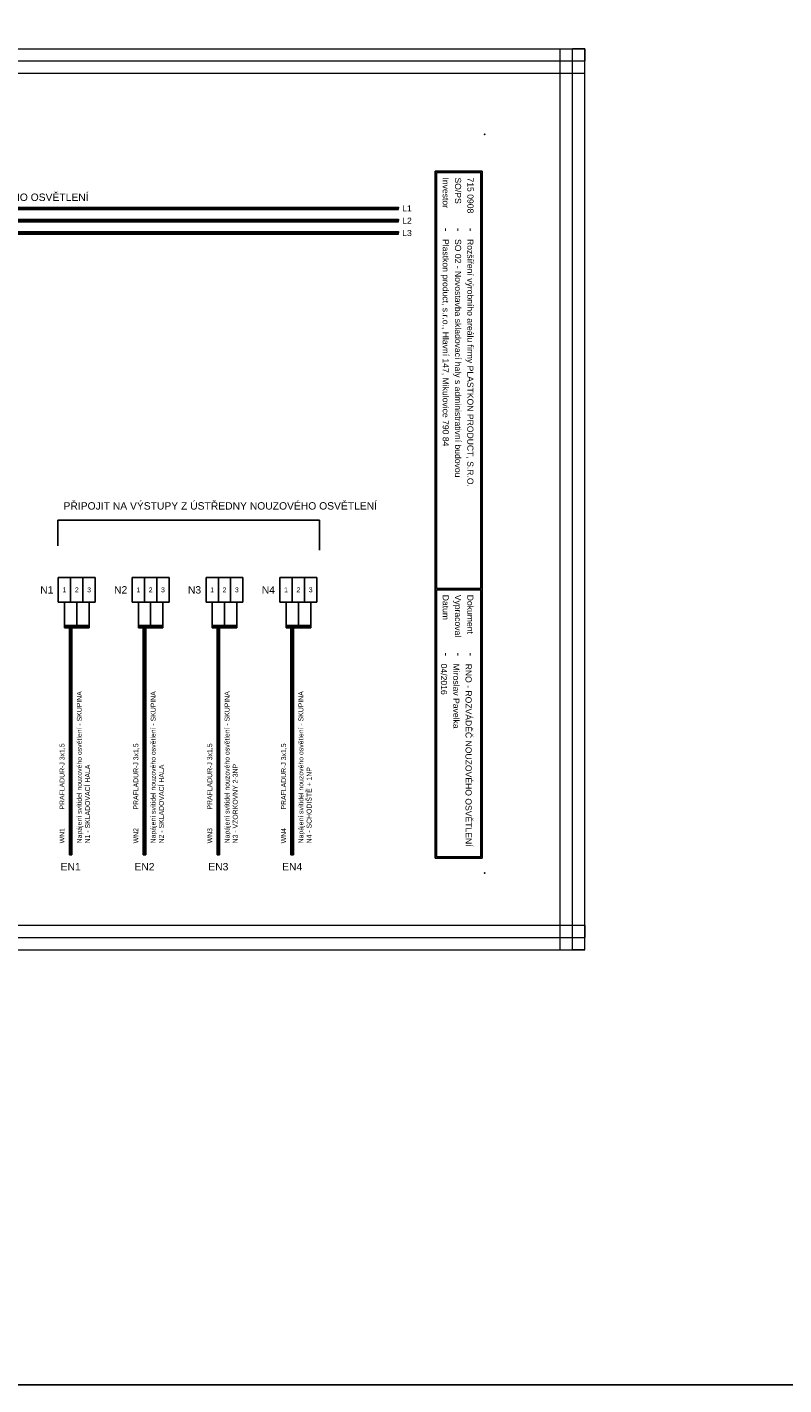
# Model space of a CAD drawing. Extents: x -74 to 2493, y 2827 to 3927.
# Tile 5 of 13: x 744 to 1052, y 2827 to 3379. Entities that reach past the tile are written whole.
import ezdxf
from ezdxf.enums import TextEntityAlignment as Align

# ---------------------------------------------------------------- set-up
doc = ezdxf.new("R2010")
doc.units = 0
doc.header["$MEASUREMENT"] = 0
doc.layers.get('0').update_dxf_attribs({"linetype": 'CONTINUOUS'})
for name, color, linetype in [('1-KRESBA', 7, 'CONTINUOUS'), ('__Bílá', 7, 'CONTINUOUS'), ('__Oranžová', 30, 'CONTINUOUS'), ('__Rudá 010', 10, 'CONTINUOUS'), ('__Vínová 220', 220, 'CONTINUOUS'), ('__Zelená', 3, 'CONTINUOUS'), ('__Černá 250', 250, 'CONTINUOUS')]:
    doc.layers.add(name, color=color, linetype=linetype)
doc.styles.add('Arial', font='arial.ttf')
doc.styles.add('GENERATED_STYLE_1', font='arial.ttf')

# ---------------------------------------------------------------- blocks, each defined once
blk = doc.blocks.new('BLK_Razítko_malé_pro_rozváděče')
at = {"layer": '__Bílá'}
for p, q in [((15, -1), (15, -20)), ((15, -1), (294, -1)), ((15.5, -1.5), (15.5, -19.5)), ((15.5, -1.5), (184.5, -1.5)), ((184.5, -1.5), (184.5, -19.5)), ((185, -1.5), (185, -19.5)), ((185, -1.5), (293.5, -1.5)), ((293.5, -19.5), (293.5, -1.5)), ((294, -20), (294, -1)), ((15, -20), (294, -20)), ((15.5, -19.5), (184.5, -19.5)), ((185, -19.5), (293.5, -19.5)), ((15, -405), (15, -419)), ((15, -405), (294, -405)), ((15.5, -405.5), (15.5, -418.5)), ((15.5, -405.5), (194.5, -405.5)), ((194.5, -405.5), (194.5, -418.5)), ((195, -405.5), (195, -418.5)), ((195, -405.5), (293.5, -405.5)), ((293.5, -405.5), (293.5, -418.5)), ((294, -405), (294, -419)), ((15, -419), (294, -419)), ((15.5, -418.5), (194.5, -418.5)), ((195, -418.5), (293.5, -418.5))]:
    blk.add_line(p, q, dxfattribs=at)
for p in [(0, 0), (300, 0), (0, -420), (300, -420)]:
    blk.add_point(p, dxfattribs=at)
at = {"layer": '__Bílá', "style": 'Arial'}
for s, height, p in [('Dokument', 2.5, (187, -7)), ('SO/PS', 2.5, (17.5, -12)), ('-', 3, (38, -7)), ('-', 3, (38, -12)), ('Vypracoval', 2.5, (187, -12)), ('-', 3, (210.5, -7)), ('-', 3, (210.5, -12)), ('Investor', 2.5, (17.5, -17)), ('-', 3, (38, -17)), ('Datum', 2.5, (187, -17)), ('-', 3, (210.5, -17)), ('PVLK PROJECT s.r.o., Slovanská 275/16,  787 01 Šumperk', 2.5, (17.5, -411)), ('Telefon : 777 848 204, e-mail : pavelka@pvlk.cz', 2.5, (17.5, -416)), ('Copyright © 2015 PVLK', 2.5, (197, -411)), ('Číslo dokumentu .....', 2.5, (197, -416))]:
    blk.add_text(s, height=height, dxfattribs=at).set_placement(p)
at = {"layer": '__Vínová 220', "char_height": 2.5, "attachment_point": 7, "style": 'Arial'}
for s, insert in [('715 0908', (17.5, -7)), ('Rozšíření výrobního areálu firmy PLASTKON PRODUCT, S.R.O.', (42.5, -7.75)), ('RNO - ROZVÁDĚČ NOUZOVÉHO OSVĚTLENÍ', (215, -7.75)), ('SO 02 - Novostavba skladovací haly s administrativní budovou', (42.5, -12.75)), ('Miroslav Pavelka', (215, -12.75)), ('Plastkon product, s.r.o., Hlavní 147, Mikulovice 790 84', (42.5, -17.75)), ('04/2016', (215, -17.75))]:
    blk.add_mtext(s, dxfattribs=dict(at, insert=insert))
at = {"layer": '__Vínová 220', "style": 'Arial'}
blk.add_attdef('ČÍSLO', text='', height=4, dxfattribs=at).set_placement((290, -416), align=Align.RIGHT)
blk = doc.blocks.new('V0109A03')
for p, q in [((5, 10), (0, 10)), ((0, 0), (0, 10)), ((10, 10), (5, 10)), ((5, 0), (5, 10)), ((15, 10), (10, 10)), ((10, 0), (10, 10)), ((15, 0), (15, 10)), ((5, 0), (0, 0)), ((10, 0), (5, 0)), ((15, 0), (10, 0))]:
    blk.add_line(p, q)
at = {"style": 'Arial'}
blk.add_attdef('POPIS', text='', height=3, dxfattribs=at).set_placement((-2, 5), align=Align.RIGHT)
at = {"style": 'Arial', "width": 0.8}
for tag, p in [('S1', (2.5, 5)), ('S2', (7.5, 5)), ('S3', (12.5, 5))]:
    blk.add_attdef(tag, text='', height=2, dxfattribs=at).set_placement(p, align=Align.MIDDLE)

msp = doc.modelspace()

# ---------------------------------------------------------------- linework, layer by layer
at = {"layer": '1-KRESBA'}
for p, q in [((756.7, 3167.88), (756.7, 3178.31)), ((756.7, 3178.31), (862.92, 3178.31)), ((862.92, 3178.31), (862.92, 3166.14)), ((759.39, 3145), (759.39, 3135)), ((764.39, 3145), (764.39, 3135)), ((769.39, 3145), (769.39, 3135)), ((789.39, 3145), (789.39, 3135)), ((794.39, 3145), (794.39, 3135)), ((799.39, 3145), (799.39, 3135)), ((819.39, 3145), (819.39, 3135)), ((824.39, 3145), (824.39, 3135)), ((829.39, 3145), (829.39, 3135)), ((849.39, 3145), (849.39, 3135)), ((854.39, 3145), (854.39, 3135)), ((859.39, 3145), (859.39, 3135)), ((759.39, 3135.5), (759.39, 3135)), ((759.39, 3135.5), (769.39, 3135.5)), ((759.39, 3134.5), (759.39, 3135)), ((759.39, 3135), (769.39, 3135)), ((759.39, 3134.5), (769.39, 3134.5)), ((761.39, 3042.4), (761.39, 3135.5)), ((761.39, 3135.5), (761.89, 3135.5)), ((761.89, 3042.4), (761.89, 3135.5)), ((762.39, 3135.5), (761.89, 3135.5)), ((762.39, 3042.4), (762.39, 3135.5)), ((769.39, 3135.5), (769.39, 3135)), ((769.39, 3134.5), (769.39, 3135)), ((789.39, 3135.5), (789.39, 3135)), ((789.39, 3135.5), (799.39, 3135.5)), ((789.39, 3134.5), (789.39, 3135)), ((789.39, 3135), (799.39, 3135)), ((789.39, 3134.5), (799.39, 3134.5)), ((791.39, 3042.4), (791.39, 3135.5)), ((791.39, 3135.5), (791.89, 3135.5)), ((791.89, 3042.4), (791.89, 3135.5)), ((792.39, 3135.5), (791.89, 3135.5)), ((792.39, 3042.4), (792.39, 3135.5)), ((799.39, 3135.5), (799.39, 3135)), ((799.39, 3134.5), (799.39, 3135)), ((819.39, 3135.5), (819.39, 3135)), ((819.39, 3135.5), (829.39, 3135.5)), ((819.39, 3134.5), (819.39, 3135)), ((819.39, 3135), (829.39, 3135)), ((819.39, 3134.5), (829.39, 3134.5)), ((821.39, 3042.4), (821.39, 3135.5)), ((821.39, 3135.5), (821.89, 3135.5)), ((821.89, 3042.4), (821.89, 3135.5)), ((822.39, 3135.5), (821.89, 3135.5)), ((822.39, 3042.4), (822.39, 3135.5)), ((829.39, 3135.5), (829.39, 3135)), ((829.39, 3134.5), (829.39, 3135)), ((849.39, 3135.5), (849.39, 3135)), ((849.39, 3135.5), (859.39, 3135.5)), ((849.39, 3134.5), (849.39, 3135)), ((849.39, 3135), (859.39, 3135)), ((849.39, 3134.5), (859.39, 3134.5)), ((851.39, 3042.4), (851.39, 3135.5)), ((851.39, 3135.5), (851.89, 3135.5)), ((851.89, 3042.4), (851.89, 3135.5)), ((852.39, 3135.5), (851.89, 3135.5)), ((852.39, 3042.4), (852.39, 3135.5)), ((859.39, 3135.5), (859.39, 3135)), ((859.39, 3134.5), (859.39, 3135)), ((761.39, 3042.4), (761.89, 3042.4)), ((762.39, 3042.4), (761.89, 3042.4)), ((791.39, 3042.4), (791.89, 3042.4)), ((792.39, 3042.4), (791.89, 3042.4)), ((821.39, 3042.4), (821.89, 3042.4)), ((822.39, 3042.4), (821.89, 3042.4)), ((851.39, 3042.4), (851.89, 3042.4)), ((852.39, 3042.4), (851.89, 3042.4))]:
    msp.add_line(p, q, dxfattribs=at)
at = {"layer": '__Oranžová', "lineweight": 0}
for p, q in [((540, 3305.5), (895, 3305.5)), ((540, 3305), (895, 3305)), ((540, 3304.5), (895, 3304.5)), ((895, 3305.5), (895, 3305)), ((895, 3304.5), (895, 3305)), ((540, 3300.5), (895, 3300.5)), ((540, 3300), (895, 3300)), ((540, 3299.5), (895, 3299.5)), ((895, 3300.5), (895, 3300)), ((895, 3299.5), (895, 3300)), ((540, 3295.5), (895, 3295.5)), ((540, 3295), (895, 3295)), ((540, 3294.5), (895, 3294.5)), ((895, 3295.5), (895, 3295)), ((895, 3294.5), (895, 3295))]:
    msp.add_line(p, q, dxfattribs=at)
at = {"layer": '__Vínová 220', "lineweight": 0}
for p, q in [((474.29, 3369.82), (970.69, 3369.82)), ((960.69, 3003.74), (960.69, 3369.82)), ((960.69, 3369.82), (965.69, 3369.82)), ((965.69, 3003.74), (965.69, 3369.82)), ((970.69, 3369.82), (965.69, 3369.82)), ((970.69, 3369.82), (970.69, 3364.82)), ((970.69, 3003.74), (970.69, 3369.82)), ((474.29, 3364.82), (970.69, 3364.82)), ((970.69, 3359.82), (970.69, 3364.82)), ((474.29, 3359.82), (970.69, 3359.82)), ((474.29, 3013.74), (970.69, 3013.74)), ((970.69, 3013.74), (970.69, 3008.74)), ((474.29, 3008.74), (970.69, 3008.74)), ((970.69, 3003.74), (970.69, 3008.74)), ((474.29, 3003.74), (970.69, 3003.74)), ((960.69, 3003.74), (965.69, 3003.74)), ((970.69, 3003.74), (965.69, 3003.74))]:
    msp.add_line(p, q, dxfattribs=at)
at = {"layer": '__Zelená'}
msp.add_lwpolyline([(-74.24, 3927.04), (2493.5, 3927.04), (2493.5, 2827.04), (-74.24, 2827.04)], close=True, dxfattribs=at)

# ---------------------------------------------------------------- block references
at = {"layer": '1-KRESBA', "rotation": 270}
msp.add_blockref('BLK_Razítko_malé_pro_rozváděče', (930, 3335), dxfattribs=at).add_auto_attribs({'ČÍSLO': '28.2'})
at = {"layer": '__Černá 250'}
ref = msp.add_blockref('V0109A03', (756.89, 3145), dxfattribs=at)
ref.add_attrib('POPIS', 'N1', dxfattribs={"layer": '0', "height": 3, "style": 'Arial'}).set_placement((754.89, 3148.48), align=Align.RIGHT)
ref.add_attrib('S1', '1', dxfattribs={"layer": '0', "height": 2, "style": 'Arial', "width": 0.8}).set_placement((759.39, 3150), align=Align.MIDDLE)
ref.add_attrib('S2', '2', dxfattribs={"layer": '0', "height": 2, "style": 'Arial', "width": 0.8}).set_placement((764.39, 3150), align=Align.MIDDLE)
ref.add_attrib('S3', '3', dxfattribs={"layer": '0', "height": 2, "style": 'Arial', "width": 0.8}).set_placement((769.39, 3150), align=Align.MIDDLE)
ref = msp.add_blockref('V0109A03', (786.89, 3145), dxfattribs=at)
ref.add_attrib('POPIS', 'N2', dxfattribs={"layer": '0', "height": 3, "style": 'Arial'}).set_placement((784.89, 3148.48), align=Align.RIGHT)
ref.add_attrib('S1', '1', dxfattribs={"layer": '0', "height": 2, "style": 'Arial', "width": 0.8}).set_placement((789.39, 3150), align=Align.MIDDLE)
ref.add_attrib('S2', '2', dxfattribs={"layer": '0', "height": 2, "style": 'Arial', "width": 0.8}).set_placement((794.39, 3150), align=Align.MIDDLE)
ref.add_attrib('S3', '3', dxfattribs={"layer": '0', "height": 2, "style": 'Arial', "width": 0.8}).set_placement((799.39, 3150), align=Align.MIDDLE)
ref = msp.add_blockref('V0109A03', (816.89, 3145), dxfattribs=at)
ref.add_attrib('POPIS', 'N3', dxfattribs={"layer": '0', "height": 3, "style": 'Arial'}).set_placement((814.89, 3148.48), align=Align.RIGHT)
ref.add_attrib('S1', '1', dxfattribs={"layer": '0', "height": 2, "style": 'Arial', "width": 0.8}).set_placement((819.39, 3150), align=Align.MIDDLE)
ref.add_attrib('S2', '2', dxfattribs={"layer": '0', "height": 2, "style": 'Arial', "width": 0.8}).set_placement((824.39, 3150), align=Align.MIDDLE)
ref.add_attrib('S3', '3', dxfattribs={"layer": '0', "height": 2, "style": 'Arial', "width": 0.8}).set_placement((829.39, 3150), align=Align.MIDDLE)
ref = msp.add_blockref('V0109A03', (846.89, 3145), dxfattribs=at)
ref.add_attrib('POPIS', 'N4', dxfattribs={"layer": '0', "height": 3, "style": 'Arial'}).set_placement((844.89, 3148.48), align=Align.RIGHT)
ref.add_attrib('S1', '1', dxfattribs={"layer": '0', "height": 2, "style": 'Arial', "width": 0.8}).set_placement((849.39, 3150), align=Align.MIDDLE)
ref.add_attrib('S2', '2', dxfattribs={"layer": '0', "height": 2, "style": 'Arial', "width": 0.8}).set_placement((854.39, 3150), align=Align.MIDDLE)
ref.add_attrib('S3', '3', dxfattribs={"layer": '0', "height": 2, "style": 'Arial', "width": 0.8}).set_placement((859.39, 3150), align=Align.MIDDLE)

# ---------------------------------------------------------------- texts
at = {"layer": '__Bílá', "insert": (680.01, 3307.93), "char_height": 3, "attachment_point": 7, "style": 'Arial'}
msp.add_mtext('RNO - ROZVÁDĚČ NOUZOVÉHO OSVĚTLENÍ', dxfattribs=at)
at = {"layer": '__Oranžová', "lineweight": 0, "style": 'Arial'}
for s, p in [('L1', (896.57, 3303.69)), ('L2', (896.57, 3298.69)), ('L3', (896.57, 3293.69))]:
    msp.add_text(s, height=2.5, dxfattribs=at).set_placement(p)
at = {"layer": '__Rudá 010', "style": 'GENERATED_STYLE_1'}
msp.add_text('PŘIPOJIT NA VÝSTUPY Z ÚSTŘEDNY NOUZOVÉHO OSVĚTLENÍ', height=3, dxfattribs=at).set_placement((886.36, 3182.59), align=Align.RIGHT)
at = {"layer": '__Rudá 010', "style": 'Arial'}
for s, p in [('PRAFLADUR-J 3x1,5', (759.39, 3060.74)), ('PRAFLADUR-J 3x1,5', (789.39, 3060.74)), ('PRAFLADUR-J 3x1,5', (819.39, 3060.74)), ('PRAFLADUR-J 3x1,5', (849.39, 3060.74)), ('WN1', (759.39, 3047)), ('WN2', (789.39, 3047)), ('WN3', (819.39, 3047)), ('WN4', (849.39, 3047))]:
    msp.add_text(s, height=2, rotation=90, dxfattribs=at).set_placement(p)
at = {"layer": '__Rudá 010', "style": 'GENERATED_STYLE_1'}
for s, p in [('EN1', (761.89, 3036.02)), ('EN2', (791.89, 3036.02)), ('EN3', (821.89, 3036.02)), ('EN4', (851.89, 3036.02))]:
    msp.add_text(s, height=3, dxfattribs=at).set_placement(p, align=Align.CENTER)
at = {"layer": '__Rudá 010', "char_height": 2, "width": 62.8406, "attachment_point": 1, "rotation": 90, "style": 'Arial'}
for s, insert in [('Napájení svítidel nouzového osvětlení - SKUPINA N1 - SKLADOVACÍ HALA', (764.42, 3047)), ('Napájení svítidel nouzového osvětlení - SKUPINA N2 - SKLADOVACÍ HALA', (794.42, 3047)), ('Napájení svítidel nouzového osvětlení - SKUPINA N3 - VZORKOVNY 2-3NP', (824.42, 3047)), ('Napájení svítidel nouzového osvětlení - SKUPINA N4 - SCHODIŠTĚ + 1NP', (854.42, 3047))]:
    msp.add_mtext(s, dxfattribs=dict(at, insert=insert))

doc.saveas('drawing.dxf')
